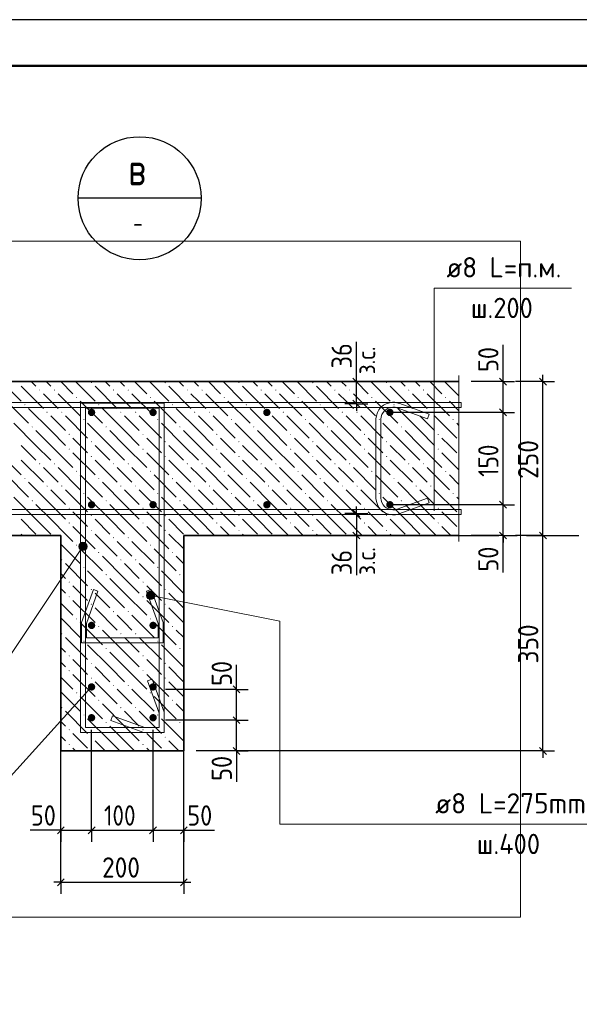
# Model space of a CAD drawing. Header units: millimetres. Extents: x 0 to 50412, y 0 to 35640.
# Tile 18 of 19: x 35356 to 42635, y 22843 to 35640. Entities that reach past the tile are written whole.
import ezdxf

# ---------------------------------------------------------------- set-up
doc = ezdxf.new("R2010")
doc.units = ezdxf.units.MM
doc.linetypes.add('______2', pattern=[324, 240, -84])
doc.linetypes.add('______5', pattern=[1320, 960, -120, 120, -120])
for name, color, linetype, lineweight in [('Standard', 7, 'Continuous', 25), ('ЖБ Стена верхний уровень', 7, 'Continuous', 35), ('Позиционная метка линия выноска', 7, 'Continuous', 13), ('Текст_ общее', 7, 'Continuous', 25)]:
    doc.layers.add(name, color=color, linetype=linetype, lineweight=lineweight)
for name, color, linetype, true_color in [('Оси', 7, '______5', 0x656565), ('Стена обрамление Г-обр.', 7, 'Continuous', 0xa0a0a0), ('Стена фоновая арматура У1', 7, '______2', 0xa0a0a0), ('Стена фоновая арматура Х1', 7, '______2', 0xa0a0a0), ('Стена фоновая затяжка С-обр.', 7, '______2', 0xa0a0a0), ('Стена Хомут', 7, '______2', 0xa0a0a0)]:
    doc.layers.add(name, color=color, linetype=linetype, true_color=true_color)
doc.layers.add('Размерная выноска', color=7, linetype='Continuous')
doc.styles.add('ISOCPEUR', font='txt')

msp = doc.modelspace()

# ---------------------------------------------------------------- hatches: boundary and pattern name
at = {"layer": 'ЖБ Стена верхний уровень', "linetype": 'Continuous', "lineweight": 18, "transparency": 33554687}
for points in [[(36280, 30923), (36288, 30930), (36296, 30923), (36288, 30915)], [(37240, 30923), (37248, 30930), (37256, 30923), (37248, 30915)], [(38200, 30923), (38208, 30930), (38216, 30923), (38208, 30915)], [(39160, 30923), (39168, 30930), (39176, 30923), (39168, 30915)], [(40120, 30923), (40128, 30930), (40136, 30923), (40128, 30915)], [(35608, 30827), (35616, 30834), (35624, 30827), (35616, 30819)], [(35800, 30827), (35808, 30834), (35816, 30827), (35808, 30819)], [(36088, 30731), (36096, 30738), (36104, 30731), (36096, 30723)], [(36568, 30827), (36576, 30834), (36584, 30827), (36576, 30819)], [(36760, 30827), (36768, 30834), (36776, 30827), (36768, 30819)], [(37048, 30731), (37056, 30738), (37064, 30731), (37056, 30723)], [(37528, 30827), (37536, 30834), (37544, 30827), (37536, 30819)], [(37720, 30827), (37728, 30834), (37736, 30827), (37728, 30819)], [(38008, 30731), (38016, 30738), (38024, 30731), (38016, 30723)], [(38488, 30827), (38496, 30834), (38504, 30827), (38496, 30819)], [(38680, 30827), (38688, 30834), (38696, 30827), (38688, 30819)], [(38968, 30731), (38976, 30738), (38984, 30731), (38976, 30723)], [(39448, 30827), (39456, 30834), (39464, 30827), (39456, 30819)], [(39640, 30827), (39648, 30834), (39656, 30827), (39648, 30819)], [(39928, 30731), (39936, 30738), (39944, 30731), (39936, 30723)], [(40408, 30827), (40416, 30834), (40424, 30827), (40416, 30819)], [(40600, 30827), (40608, 30834), (40616, 30827), (40608, 30819)], [(40888, 30731), (40896, 30738), (40904, 30731), (40896, 30723)], [(35416, 30635), (35424, 30642), (35432, 30635), (35424, 30627)], [(36376, 30635), (36384, 30642), (36392, 30635), (36384, 30627)], [(37336, 30635), (37344, 30642), (37352, 30635), (37344, 30627)], [(38296, 30635), (38304, 30642), (38312, 30635), (38304, 30627)], [(39256, 30635), (39264, 30642), (39272, 30635), (39264, 30627)], [(40216, 30635), (40224, 30642), (40232, 30635), (40224, 30627)], [(35704, 30539), (35712, 30546), (35720, 30539), (35712, 30531)], [(35896, 30539), (35904, 30546), (35912, 30539), (35904, 30531)], [(36664, 30539), (36672, 30546), (36680, 30539), (36672, 30531)], [(36856, 30539), (36864, 30546), (36872, 30539), (36864, 30531)], [(37624, 30539), (37632, 30546), (37640, 30539), (37632, 30531)], [(37816, 30539), (37824, 30546), (37832, 30539), (37824, 30531)], [(38584, 30539), (38592, 30546), (38600, 30539), (38592, 30531)], [(38776, 30539), (38784, 30546), (38792, 30539), (38784, 30531)], [(39544, 30539), (39552, 30546), (39560, 30539), (39552, 30531)], [(39736, 30539), (39744, 30546), (39752, 30539), (39744, 30531)], [(40504, 30539), (40512, 30546), (40520, 30539), (40512, 30531)], [(40696, 30539), (40704, 30546), (40712, 30539), (40704, 30531)], [(35512, 30347), (35520, 30354), (35528, 30347), (35520, 30339)], [(36184, 30443), (36192, 30450), (36200, 30443), (36192, 30435)], [(36472, 30347), (36480, 30354), (36488, 30347), (36480, 30339)], [(37144, 30443), (37152, 30450), (37160, 30443), (37152, 30435)], [(37432, 30347), (37440, 30354), (37448, 30347), (37440, 30339)], [(38104, 30443), (38112, 30450), (38120, 30443), (38112, 30435)], [(38392, 30347), (38400, 30354), (38408, 30347), (38400, 30339)], [(39064, 30443), (39072, 30450), (39080, 30443), (39072, 30435)], [(39352, 30347), (39360, 30354), (39368, 30347), (39360, 30339)], [(40024, 30443), (40032, 30450), (40040, 30443), (40032, 30435)], [(40312, 30347), (40320, 30354), (40328, 30347), (40320, 30339)], [(40984, 30443), (40992, 30450), (41000, 30443), (40992, 30435)], [(35992, 30251), (36000, 30258), (36008, 30251), (36000, 30243)], [(36952, 30251), (36960, 30258), (36968, 30251), (36960, 30243)], [(37912, 30251), (37920, 30258), (37928, 30251), (37920, 30243)], [(38872, 30251), (38880, 30258), (38888, 30251), (38880, 30243)], [(39832, 30251), (39840, 30258), (39848, 30251), (39840, 30243)], [(40792, 30251), (40800, 30258), (40808, 30251), (40800, 30243)], [(36280, 30155), (36288, 30162), (36296, 30155), (36288, 30147)], [(37240, 30155), (37248, 30162), (37256, 30155), (37248, 30147)], [(38200, 30155), (38208, 30162), (38216, 30155), (38208, 30147)], [(39160, 30155), (39168, 30162), (39176, 30155), (39168, 30147)], [(40120, 30155), (40128, 30162), (40136, 30155), (40128, 30147)], [(35992, 30059), (36000, 30066), (36008, 30059), (36000, 30051)], [(36280, 29963), (36288, 29970), (36296, 29963), (36288, 29955)], [(36952, 30059), (36960, 30066), (36968, 30059), (36960, 30051)], [(37240, 29963), (37248, 29970), (37256, 29963), (37248, 29955)], [(37912, 30059), (37920, 30066), (37928, 30059), (37920, 30051)], [(38200, 29963), (38208, 29970), (38216, 29963), (38208, 29955)], [(38872, 30059), (38880, 30066), (38888, 30059), (38880, 30051)], [(39160, 29963), (39168, 29970), (39176, 29963), (39168, 29955)], [(39832, 30059), (39840, 30066), (39848, 30059), (39840, 30051)], [(40120, 29963), (40128, 29970), (40136, 29963), (40128, 29955)], [(40792, 30059), (40800, 30066), (40808, 30059), (40800, 30051)], [(35608, 29867), (35616, 29874), (35624, 29867), (35616, 29859)], [(35800, 29867), (35808, 29874), (35816, 29867), (35808, 29859)], [(36568, 29867), (36576, 29874), (36584, 29867), (36576, 29859)], [(36760, 29867), (36768, 29874), (36776, 29867), (36768, 29859)], [(37528, 29867), (37536, 29874), (37544, 29867), (37536, 29859)], [(37720, 29867), (37728, 29874), (37736, 29867), (37728, 29859)], [(38488, 29867), (38496, 29874), (38504, 29867), (38496, 29859)], [(38680, 29867), (38688, 29874), (38696, 29867), (38688, 29859)], [(39448, 29867), (39456, 29874), (39464, 29867), (39456, 29859)], [(39640, 29867), (39648, 29874), (39656, 29867), (39648, 29859)], [(40408, 29867), (40416, 29874), (40424, 29867), (40416, 29859)], [(40600, 29867), (40608, 29874), (40616, 29867), (40608, 29859)], [(36088, 29771), (36096, 29778), (36104, 29771), (36096, 29763)], [(37048, 29771), (37056, 29778), (37064, 29771), (37056, 29763)], [(38008, 29771), (38016, 29778), (38024, 29771), (38016, 29763)], [(38968, 29771), (38976, 29778), (38984, 29771), (38976, 29763)], [(39928, 29771), (39936, 29778), (39944, 29771), (39936, 29763)], [(40888, 29771), (40896, 29778), (40904, 29771), (40896, 29763)], [(35416, 29675), (35424, 29682), (35432, 29675), (35424, 29667)], [(35704, 29579), (35712, 29586), (35720, 29579), (35712, 29571)], [(35896, 29579), (35904, 29586), (35912, 29579), (35904, 29571)], [(36376, 29675), (36384, 29682), (36392, 29675), (36384, 29667)], [(36664, 29579), (36672, 29586), (36680, 29579), (36672, 29571)], [(36856, 29579), (36864, 29586), (36872, 29579), (36864, 29571)], [(37336, 29675), (37344, 29682), (37352, 29675), (37344, 29667)], [(37624, 29579), (37632, 29586), (37640, 29579), (37632, 29571)], [(37816, 29579), (37824, 29586), (37832, 29579), (37824, 29571)], [(38296, 29675), (38304, 29682), (38312, 29675), (38304, 29667)], [(38584, 29579), (38592, 29586), (38600, 29579), (38592, 29571)], [(38776, 29579), (38784, 29586), (38792, 29579), (38784, 29571)], [(39256, 29675), (39264, 29682), (39272, 29675), (39264, 29667)], [(39544, 29579), (39552, 29586), (39560, 29579), (39552, 29571)], [(39736, 29579), (39744, 29586), (39752, 29579), (39744, 29571)], [(40216, 29675), (40224, 29682), (40232, 29675), (40224, 29667)], [(40504, 29579), (40512, 29586), (40520, 29579), (40512, 29571)], [(40696, 29579), (40704, 29586), (40712, 29579), (40704, 29571)], [(36184, 29483), (36192, 29490), (36200, 29483), (36192, 29475)], [(37144, 29483), (37152, 29490), (37160, 29483), (37152, 29475)], [(38104, 29483), (38112, 29490), (38120, 29483), (38112, 29475)], [(39064, 29483), (39072, 29490), (39080, 29483), (39072, 29475)], [(40024, 29483), (40032, 29490), (40040, 29483), (40032, 29475)], [(40984, 29483), (40992, 29490), (41000, 29483), (40992, 29475)], [(35512, 29387), (35520, 29394), (35528, 29387), (35520, 29379)], [(36472, 29387), (36480, 29394), (36488, 29387), (36480, 29379)], [(37432, 29387), (37440, 29394), (37448, 29387), (37440, 29379)], [(38392, 29387), (38400, 29394), (38408, 29387), (38400, 29379)], [(39352, 29387), (39360, 29394), (39368, 29387), (39360, 29379)], [(40312, 29387), (40320, 29394), (40328, 29387), (40320, 29379)], [(35992, 29291), (36000, 29298), (36008, 29291), (36000, 29283)], [(36280, 29195), (36288, 29202), (36296, 29195), (36288, 29187)], [(36952, 29291), (36960, 29298), (36968, 29291), (36960, 29283)], [(37240, 29195), (37248, 29202), (37256, 29195), (37248, 29187)], [(37912, 29291), (37920, 29298), (37928, 29291), (37920, 29283)], [(38200, 29195), (38208, 29202), (38216, 29195), (38208, 29187)], [(38872, 29291), (38880, 29298), (38888, 29291), (38880, 29283)], [(39160, 29195), (39168, 29202), (39176, 29195), (39168, 29187)], [(39832, 29291), (39840, 29298), (39848, 29291), (39840, 29283)], [(40120, 29195), (40128, 29202), (40136, 29195), (40128, 29187)], [(40792, 29291), (40800, 29298), (40808, 29291), (40800, 29283)], [(35992, 29099), (36000, 29106), (36008, 29099), (36000, 29091)], [(36952, 29099), (36960, 29106), (36968, 29099), (36960, 29091)], [(37912, 29099), (37920, 29106), (37928, 29099), (37920, 29091)], [(38872, 29099), (38880, 29106), (38888, 29099), (38880, 29091)], [(39832, 29099), (39840, 29106), (39848, 29099), (39840, 29091)], [(40792, 29099), (40800, 29106), (40808, 29099), (40800, 29091)], [(36280, 29003), (36288, 29010), (36296, 29003), (36288, 28995)], [(37240, 29003), (37248, 29010), (37256, 29003), (37248, 28995)], [(38200, 29003), (38208, 29010), (38216, 29003), (38208, 28995)], [(39160, 29003), (39168, 29010), (39176, 29003), (39168, 28995)], [(40120, 29003), (40128, 29010), (40136, 29003), (40128, 28995)], [(36088, 28811), (36096, 28818), (36104, 28811), (36096, 28803)], [(36568, 28907), (36576, 28914), (36584, 28907), (36576, 28899)], [(36760, 28907), (36768, 28914), (36776, 28907), (36768, 28899)], [(37048, 28811), (37056, 28818), (37064, 28811), (37056, 28803)], [(36376, 28715), (36384, 28722), (36392, 28715), (36384, 28707)], [(37336, 28715), (37344, 28722), (37352, 28715), (37344, 28707)], [(35896, 28619), (35904, 28626), (35912, 28619), (35904, 28611)], [(36664, 28619), (36672, 28626), (36680, 28619), (36672, 28611)], [(36856, 28619), (36864, 28626), (36872, 28619), (36864, 28611)], [(36184, 28523), (36192, 28530), (36200, 28523), (36192, 28515)], [(36472, 28427), (36480, 28434), (36488, 28427), (36480, 28419)], [(37144, 28523), (37152, 28530), (37160, 28523), (37152, 28515)], [(37432, 28427), (37440, 28434), (37448, 28427), (37440, 28419)], [(35992, 28331), (36000, 28338), (36008, 28331), (36000, 28323)], [(36952, 28331), (36960, 28338), (36968, 28331), (36960, 28323)], [(36280, 28235), (36288, 28242), (36296, 28235), (36288, 28227)], [(37240, 28235), (37248, 28242), (37256, 28235), (37248, 28227)], [(35992, 28139), (36000, 28146), (36008, 28139), (36000, 28131)], [(36280, 28043), (36288, 28050), (36296, 28043), (36288, 28035)], [(36952, 28139), (36960, 28146), (36968, 28139), (36960, 28131)], [(37240, 28043), (37248, 28050), (37256, 28043), (37248, 28035)], [(36568, 27947), (36576, 27954), (36584, 27947), (36576, 27939)], [(36760, 27947), (36768, 27954), (36776, 27947), (36768, 27939)], [(36088, 27851), (36096, 27858), (36104, 27851), (36096, 27843)], [(37048, 27851), (37056, 27858), (37064, 27851), (37056, 27843)], [(35896, 27659), (35904, 27666), (35912, 27659), (35904, 27651)], [(36376, 27755), (36384, 27762), (36392, 27755), (36384, 27747)], [(36664, 27659), (36672, 27666), (36680, 27659), (36672, 27651)], [(36856, 27659), (36864, 27666), (36872, 27659), (36864, 27651)], [(37336, 27755), (37344, 27762), (37352, 27755), (37344, 27747)], [(36184, 27563), (36192, 27570), (36200, 27563), (36192, 27555)], [(37144, 27563), (37152, 27570), (37160, 27563), (37152, 27555)], [(36472, 27467), (36480, 27474), (36488, 27467), (36480, 27459)], [(37432, 27467), (37440, 27474), (37448, 27467), (37440, 27459)], [(35992, 27371), (36000, 27378), (36008, 27371), (36000, 27363)], [(36280, 27275), (36288, 27282), (36296, 27275), (36288, 27267)], [(36952, 27371), (36960, 27378), (36968, 27371), (36960, 27363)], [(37240, 27275), (37248, 27282), (37256, 27275), (37248, 27267)], [(35992, 27179), (36000, 27186), (36008, 27179), (36000, 27171)], [(36952, 27179), (36960, 27186), (36968, 27179), (36960, 27171)], [(36280, 27083), (36288, 27090), (36296, 27083), (36288, 27075)], [(37240, 27083), (37248, 27090), (37256, 27083), (37248, 27075)], [(36088, 26891), (36096, 26898), (36104, 26891), (36096, 26883)], [(36568, 26987), (36576, 26994), (36584, 26987), (36576, 26979)], [(36760, 26987), (36768, 26994), (36776, 26987), (36768, 26979)], [(37048, 26891), (37056, 26898), (37064, 26891), (37056, 26883)], [(36376, 26795), (36384, 26802), (36392, 26795), (36384, 26787)], [(37336, 26795), (37344, 26802), (37352, 26795), (37344, 26787)], [(35896, 26699), (35904, 26706), (35912, 26699), (35904, 26691)], [(36664, 26699), (36672, 26706), (36680, 26699), (36672, 26691)], [(36856, 26699), (36864, 26706), (36872, 26699), (36864, 26691)], [(36184, 26603), (36192, 26610), (36200, 26603), (36192, 26595)], [(36472, 26507), (36480, 26514), (36488, 26507), (36480, 26499)], [(37144, 26603), (37152, 26610), (37160, 26603), (37152, 26595)], [(37432, 26507), (37440, 26514), (37448, 26507), (37440, 26499)], [(35992, 26411), (36000, 26418), (36008, 26411), (36000, 26403)], [(36952, 26411), (36960, 26418), (36968, 26411), (36960, 26403)], [(36280, 26315), (36288, 26322), (36296, 26315), (36288, 26307)], [(37240, 26315), (37248, 26322), (37256, 26315), (37248, 26307)], [(35992, 26219), (36000, 26226), (36008, 26219), (36000, 26211)], [(36952, 26219), (36960, 26226), (36968, 26219), (36960, 26211)]]:
    msp.add_hatch(color=7, dxfattribs=at).paths.add_polyline_path(points, flags=16)
at = {"layer": 'Позиционная метка линия выноска', "linetype": 'Continuous', "lineweight": 13, "transparency": 33554687}
for points in [[(36125, 28797), (36223, 28764), (36134, 28824)], [(36130, 28770), (36202, 28746), (36125, 28797)], [(36125, 28797), (36202, 28746), (36223, 28764)], [(36134, 28824), (36232, 28791), (36155, 28842)], [(36134, 28824), (36223, 28764), (36232, 28791)], [(36155, 28842), (36227, 28818), (36182, 28848)], [(36155, 28842), (36232, 28791), (36227, 28818)], [(36182, 28848), (36227, 28818), (36209, 28839)], [(36175, 28740), (36130, 28770), (36149, 28749)], [(36130, 28770), (36175, 28740), (36202, 28746)], [(37009, 28140), (37020, 28193), (37007, 28168)], [(37025, 28117), (37020, 28193), (37009, 28140)], [(37025, 28117), (37043, 28208), (37020, 28193)], [(37050, 28104), (37043, 28208), (37025, 28117)], [(37050, 28104), (37071, 28210), (37043, 28208)], [(37078, 28106), (37071, 28210), (37050, 28104)], [(37078, 28106), (37096, 28197), (37071, 28210)], [(37100, 28121), (37096, 28197), (37078, 28106)], [(37100, 28121), (37111, 28174), (37096, 28197)], [(37111, 28174), (37100, 28121), (37113, 28146)]]:
    msp.add_hatch(color=7, dxfattribs=at).paths.add_polyline_path(points)
at = {"layer": 'Стена обрамление Г-обр.', "linetype": 'Continuous', "lineweight": 13, "transparency": 33554687}
for points in [[(36339, 26968), (36335, 26986), (36325, 27002), (36309, 27012), (36291, 27016), (36272, 27012), (36257, 27002), (36246, 26986), (36243, 26968), (36246, 26949), (36257, 26934), (36272, 26923), (36291, 26920), (36309, 26923), (36325, 26934), (36335, 26949)], [(37139, 26968), (37135, 26986), (37125, 27002), (37109, 27012), (37091, 27016), (37072, 27012), (37057, 27002), (37046, 26986), (37043, 26968), (37046, 26949), (37057, 26934), (37072, 26923), (37091, 26920), (37109, 26923), (37125, 26934), (37135, 26949)]]:
    msp.add_hatch(color=7, dxfattribs=at).paths.add_polyline_path(points)
at = {"layer": 'Стена фоновая арматура Х1', "linetype": 'Continuous', "lineweight": 18, "transparency": 33554687}
for points in [[(36339, 30536), (36335, 30554), (36325, 30570), (36309, 30580), (36291, 30584), (36272, 30580), (36257, 30570), (36246, 30554), (36243, 30536), (36246, 30517), (36257, 30502), (36272, 30491), (36291, 30488), (36309, 30491), (36325, 30502), (36335, 30517)], [(37139, 30536), (37135, 30554), (37125, 30570), (37109, 30580), (37091, 30584), (37072, 30580), (37057, 30570), (37046, 30554), (37043, 30536), (37046, 30517), (37057, 30502), (37072, 30491), (37091, 30488), (37109, 30491), (37125, 30502), (37135, 30517)], [(38619, 30536), (38615, 30554), (38605, 30570), (38589, 30580), (38571, 30584), (38552, 30580), (38537, 30570), (38526, 30554), (38523, 30536), (38526, 30517), (38537, 30502), (38552, 30491), (38571, 30488), (38589, 30491), (38605, 30502), (38615, 30517)], [(40219, 30536), (40215, 30554), (40205, 30570), (40189, 30580), (40171, 30584), (40152, 30580), (40137, 30570), (40126, 30554), (40123, 30536), (40126, 30517), (40137, 30502), (40152, 30491), (40171, 30488), (40189, 30491), (40205, 30502), (40215, 30517)], [(36339, 29336), (36335, 29354), (36325, 29370), (36309, 29380), (36291, 29384), (36272, 29380), (36257, 29370), (36246, 29354), (36243, 29336), (36246, 29317), (36257, 29302), (36272, 29291), (36291, 29288), (36309, 29291), (36325, 29302), (36335, 29317)], [(37139, 29336), (37135, 29354), (37125, 29370), (37109, 29380), (37091, 29384), (37072, 29380), (37057, 29370), (37046, 29354), (37043, 29336), (37046, 29317), (37057, 29302), (37072, 29291), (37091, 29288), (37109, 29291), (37125, 29302), (37135, 29317)], [(38619, 29336), (38615, 29354), (38605, 29370), (38589, 29380), (38571, 29384), (38552, 29380), (38537, 29370), (38526, 29354), (38523, 29336), (38526, 29317), (38537, 29302), (38552, 29291), (38571, 29288), (38589, 29291), (38605, 29302), (38615, 29317)], [(40219, 29336), (40215, 29354), (40205, 29370), (40189, 29380), (40171, 29384), (40152, 29380), (40137, 29370), (40126, 29354), (40123, 29336), (40126, 29317), (40137, 29302), (40152, 29291), (40171, 29288), (40189, 29291), (40205, 29302), (40215, 29317)], [(36339, 27768), (36335, 27786), (36325, 27802), (36309, 27812), (36291, 27816), (36272, 27812), (36257, 27802), (36246, 27786), (36243, 27768), (36246, 27749), (36257, 27734), (36272, 27723), (36291, 27720), (36309, 27723), (36325, 27734), (36335, 27749)], [(37139, 27768), (37135, 27786), (37125, 27802), (37109, 27812), (37091, 27816), (37072, 27812), (37057, 27802), (37046, 27786), (37043, 27768), (37046, 27749), (37057, 27734), (37072, 27723), (37091, 27720), (37109, 27723), (37125, 27734), (37135, 27749)], [(36339, 26568), (36335, 26586), (36325, 26602), (36309, 26612), (36291, 26616), (36272, 26612), (36257, 26602), (36246, 26586), (36243, 26568), (36246, 26549), (36257, 26534), (36272, 26523), (36291, 26520), (36309, 26523), (36325, 26534), (36335, 26549)], [(37139, 26568), (37135, 26586), (37125, 26602), (37109, 26612), (37091, 26616), (37072, 26612), (37057, 26602), (37046, 26586), (37043, 26568), (37046, 26549), (37057, 26534), (37072, 26523), (37091, 26520), (37109, 26523), (37125, 26534), (37135, 26549)]]:
    msp.add_hatch(color=7, dxfattribs=at).paths.add_polyline_path(points)

# ---------------------------------------------------------------- linework, layer by layer
at = {"layer": 'Standard', "color": 7, "linetype": 'Continuous', "lineweight": 25, "transparency": 33554687}
for p, q in [((39781, 30891), (39691, 30981)), ((41688, 30891), (41598, 30981)), ((42206, 30891), (42116, 30981)), ((39781, 30603), (39691, 30693)), ((41688, 30491), (41598, 30581)), ((41688, 29291), (41598, 29381)), ((39691, 29269), (39781, 29179)), ((39691, 28981), (39781, 28891)), ((41688, 28891), (41598, 28981)), ((42206, 28891), (42116, 28981)), ((38221, 26891), (38131, 26981)), ((38221, 26491), (38131, 26581)), ((38221, 26091), (38131, 26181)), ((42206, 26091), (42116, 26181)), ((35846, 25060), (35936, 25150)), ((36246, 25060), (36336, 25150)), ((37046, 25060), (37136, 25150)), ((37446, 25060), (37536, 25150)), ((35846, 24384), (35936, 24474)), ((37446, 24384), (37536, 24474))]:
    msp.add_line(p, q, dxfattribs=at)
at = {"layer": 'Standard', "color": 7, "linetype": 'Continuous', "lineweight": -3, "transparency": 33554687}
for p, q in [((39736, 30936), (39736, 31026)), ((41643, 30936), (41643, 31026)), ((42161, 30936), (42161, 31026)), ((39736, 30936), (39586, 30936)), ((39736, 30936), (39886, 30936)), ((39736, 30648), (39736, 30936)), ((41643, 30936), (41493, 30936)), ((41643, 30936), (41793, 30936)), ((41643, 30536), (41643, 30936)), ((42161, 30936), (41803, 30936)), ((42161, 30936), (42011, 30936)), ((42161, 30936), (42311, 30936)), ((42161, 28936), (42161, 30936)), ((39736, 30648), (39586, 30648)), ((39736, 30648), (39886, 30648)), ((39736, 30648), (39736, 30558)), ((41643, 30536), (41493, 30536)), ((41643, 30536), (41793, 30536)), ((41643, 29336), (41643, 30536)), ((39736, 29224), (39736, 29314)), ((41643, 29336), (41493, 29336)), ((41643, 29336), (41793, 29336)), ((41643, 28936), (41643, 29336)), ((39736, 29224), (39586, 29224)), ((39736, 29224), (39886, 29224)), ((39736, 29224), (39736, 28936)), ((39736, 28936), (39586, 28936)), ((39736, 28936), (39886, 28936)), ((39736, 28936), (39736, 28846)), ((41643, 28936), (41493, 28936)), ((41643, 28936), (41793, 28936)), ((41643, 28936), (41643, 28846)), ((42161, 28936), (42011, 28936)), ((42161, 28936), (42311, 28936)), ((35891, 24429), (35891, 27176)), ((38176, 26936), (38176, 27026)), ((38176, 26936), (38026, 26936)), ((38176, 26936), (38326, 26936)), ((38176, 26536), (38176, 26936)), ((38176, 26536), (38026, 26536)), ((38176, 26536), (38326, 26536)), ((38176, 26136), (38176, 26536)), ((42161, 26136), (37651, 26136)), ((38176, 26136), (38026, 26136)), ((38176, 26136), (38326, 26136)), ((38176, 26136), (38176, 26046)), ((42161, 26136), (42011, 26136)), ((42161, 26136), (42311, 26136)), ((42161, 26136), (42161, 26046)), ((35891, 25105), (35891, 25255)), ((36291, 25105), (36291, 25255)), ((37091, 25105), (37091, 25255)), ((37491, 25105), (37491, 25255)), ((35891, 25105), (35801, 25105)), ((35891, 25105), (35891, 24955)), ((35891, 25105), (36291, 25105)), ((36291, 25105), (36291, 24955)), ((36291, 25105), (37091, 25105)), ((37091, 25105), (37091, 24955)), ((37091, 25105), (37491, 25105)), ((37491, 25105), (37491, 24955)), ((37491, 25105), (37491, 25105)), ((37491, 25105), (37581, 25105)), ((35891, 24429), (35891, 24579)), ((37491, 24429), (37491, 24579)), ((35891, 24429), (35801, 24429)), ((35891, 24429), (35891, 24279)), ((35891, 24429), (37491, 24429)), ((37491, 24429), (37491, 24279)), ((37491, 24429), (37581, 24429))]:
    msp.add_line(p, q, dxfattribs=at)
at = {"layer": 'Standard', "color": 7, "linetype": 'Continuous', "lineweight": 25, "transparency": 33554687}
msp.add_lwpolyline([(0, 0), (50400, 0), (50400, 35640), (0, 35640), (0, 0)], close=True, dxfattribs=at)
at = {"layer": 'Standard', "color": 7, "linetype": 'Continuous', "lineweight": 50, "transparency": 33554687}
msp.add_lwpolyline([(2400, 35040), (49800, 35040), (49800, 600), (2400, 600), (2400, 35040)], close=True, dxfattribs=at)
at = {"layer": 'Standard', "color": 254, "linetype": 'Continuous', "lineweight": 18, "true_color": 0xc4c4ff, "transparency": 33554687}
msp.add_lwpolyline([(31142, 23975), (41868, 23975), (41868, 32762), (31142, 32762), (31142, 23975)], dxfattribs=at)
at = {"layer": 'Standard', "color": 7, "linetype": 'Continuous', "lineweight": -3, "transparency": 33554687}
for points in [[(41643, 30936), (41622, 30936), (41622, 30936), (41228, 30936)], [(41643, 30536), (41622, 30536), (41622, 30536), (40129, 30536)], [(41643, 29336), (41622, 29336), (41622, 29336), (41622, 29336), (41622, 29336), (40129, 29336)], [(41643, 28936), (41622, 28936), (41622, 28936), (41622, 28936), (41622, 28936), (41228, 28936)], [(42161, 28936), (42140, 28936), (42140, 28936), (41803, 28936)], [(42161, 26136), (42161, 27296), (42161, 27296), (42161, 28936)], [(37491, 24429), (37491, 25869), (37491, 25869), (37491, 27176)], [(38176, 26936), (38155, 26936), (38155, 26936), (37251, 26936)], [(38176, 26536), (38155, 26536), (38155, 26536), (37251, 26536)], [(36291, 25105), (36291, 25126), (36291, 25126), (36291, 25126), (36291, 25126), (36291, 26017), (36291, 26017), (36291, 26408)], [(37091, 25105), (37091, 25126), (37091, 25126), (37091, 26408)], [(38176, 26136), (38155, 26136), (38155, 26136), (37894, 26136)], [(35891, 25105), (35891, 25126), (35891, 25126), (35891, 25126), (35891, 25126), (35891, 25587), (35891, 25587), (35891, 25976)]]:
    msp.add_lwpolyline(points, dxfattribs=at)
at = {"layer": 'ЖБ Стена верхний уровень', "color": 7, "linetype": 'Continuous', "lineweight": 35, "transparency": 33554687}
for p, q in [((41068, 30936), (31942, 30936)), ((31942, 28936), (35889, 28936)), ((35889, 28936), (35891, 26136)), ((37491, 26136), (37489, 28936)), ((37489, 28936), (41068, 28936)), ((35891, 26136), (37491, 26136))]:
    msp.add_line(p, q, dxfattribs=at)
at = {"layer": 'ЖБ Стена верхний уровень', "color": 9, "linetype": 'Continuous', "lineweight": 18, "true_color": 0xc7c7c7, "transparency": 33554687}
for p, q in [((35123, 30936), (35376, 30683)), ((35376, 30875), (35664, 30587)), ((35507, 30936), (35568, 30875)), ((35699, 30936), (35760, 30875)), ((35891, 30936), (36048, 30779)), ((36083, 30936), (36336, 30683)), ((36336, 30875), (36624, 30587)), ((36467, 30936), (36528, 30875)), ((36659, 30936), (36720, 30875)), ((36851, 30936), (37008, 30779)), ((37043, 30936), (37296, 30683)), ((37296, 30875), (37584, 30587)), ((37427, 30936), (37488, 30875)), ((37619, 30936), (37680, 30875)), ((37811, 30936), (37968, 30779)), ((38003, 30936), (38256, 30683)), ((38256, 30875), (38544, 30587)), ((38387, 30936), (38448, 30875)), ((38579, 30936), (38640, 30875)), ((38771, 30936), (38928, 30779)), ((38963, 30936), (39216, 30683)), ((39216, 30875), (39504, 30587)), ((39347, 30936), (39408, 30875)), ((39539, 30936), (39600, 30875)), ((39731, 30936), (39888, 30779)), ((39923, 30936), (40176, 30683)), ((40176, 30875), (40464, 30587)), ((40307, 30936), (40368, 30875)), ((40499, 30936), (40560, 30875)), ((40691, 30936), (40848, 30779)), ((40883, 30936), (41068, 30750)), ((35760, 30683), (35664, 30779)), ((35856, 30779), (36144, 30491)), ((36720, 30683), (36624, 30779)), ((36816, 30779), (37104, 30491)), ((37680, 30683), (37584, 30779)), ((37776, 30779), (38064, 30491)), ((38640, 30683), (38544, 30779)), ((38736, 30779), (39024, 30491)), ((39600, 30683), (39504, 30779)), ((39696, 30779), (39984, 30491)), ((40560, 30683), (40464, 30779)), ((40656, 30779), (40944, 30491)), ((35184, 30683), (35472, 30395)), ((35760, 30299), (35472, 30587)), ((35856, 30587), (35760, 30683)), ((36144, 30683), (36432, 30395)), ((36720, 30299), (36432, 30587)), ((36816, 30587), (36720, 30683)), ((37104, 30683), (37392, 30395)), ((37680, 30299), (37392, 30587)), ((37776, 30587), (37680, 30683)), ((38064, 30683), (38352, 30395)), ((38640, 30299), (38352, 30587)), ((38736, 30587), (38640, 30683)), ((39024, 30683), (39312, 30395)), ((39600, 30299), (39312, 30587)), ((39696, 30587), (39600, 30683)), ((39984, 30683), (40272, 30395)), ((40560, 30299), (40272, 30587)), ((40656, 30587), (40560, 30683)), ((40944, 30683), (41068, 30558)), ((35760, 30491), (35952, 30299)), ((35952, 30491), (36240, 30203)), ((36720, 30491), (36912, 30299)), ((36912, 30491), (37200, 30203)), ((37680, 30491), (37872, 30299)), ((37872, 30491), (38160, 30203)), ((38640, 30491), (38832, 30299)), ((38832, 30491), (39120, 30203)), ((39600, 30491), (39792, 30299)), ((39792, 30491), (40080, 30203)), ((40560, 30491), (40752, 30299)), ((40752, 30491), (41040, 30203)), ((35568, 30107), (35280, 30395)), ((36528, 30107), (36240, 30395)), ((37488, 30107), (37200, 30395)), ((38448, 30107), (38160, 30395)), ((39408, 30107), (39120, 30395)), ((40368, 30107), (40080, 30395)), ((41068, 30366), (41040, 30395)), ((35568, 30299), (35760, 30107)), ((35760, 30299), (35952, 30107)), ((36144, 30107), (36048, 30203)), ((36528, 30299), (36720, 30107)), ((36720, 30299), (36912, 30107)), ((37104, 30107), (37008, 30203)), ((37488, 30299), (37680, 30107)), ((37680, 30299), (37872, 30107)), ((38064, 30107), (37968, 30203)), ((38448, 30299), (38640, 30107)), ((38640, 30299), (38832, 30107)), ((39024, 30107), (38928, 30203)), ((39408, 30299), (39600, 30107)), ((39600, 30299), (39792, 30107)), ((39984, 30107), (39888, 30203)), ((40368, 30299), (40560, 30107)), ((40560, 30299), (40752, 30107)), ((40944, 30107), (40848, 30203)), ((35376, 30107), (35568, 29915)), ((35568, 30107), (35760, 29915)), ((35760, 30107), (36048, 29819)), ((36240, 30011), (36144, 30107)), ((36336, 30107), (36528, 29915)), ((36528, 30107), (36720, 29915)), ((36720, 30107), (37008, 29819)), ((37200, 30011), (37104, 30107)), ((37296, 30107), (37488, 29915)), ((37488, 30107), (37680, 29915)), ((37680, 30107), (37968, 29819)), ((38160, 30011), (38064, 30107)), ((38256, 30107), (38448, 29915)), ((38448, 30107), (38640, 29915)), ((38640, 30107), (38928, 29819)), ((39120, 30011), (39024, 30107)), ((39216, 30107), (39408, 29915)), ((39408, 30107), (39600, 29915)), ((39600, 30107), (39888, 29819)), ((40080, 30011), (39984, 30107)), ((40176, 30107), (40368, 29915)), ((40368, 30107), (40560, 29915)), ((40560, 30107), (40848, 29819)), ((41040, 30011), (40944, 30107)), ((35088, 30011), (35376, 29723)), ((36048, 30011), (36336, 29723)), ((37008, 30011), (37296, 29723)), ((37968, 30011), (38256, 29723)), ((38928, 30011), (39216, 29723)), ((39888, 30011), (40176, 29723)), ((40848, 30011), (41068, 29790)), ((35376, 29915), (35664, 29627)), ((35760, 29723), (35664, 29819)), ((35856, 29819), (36144, 29531)), ((36336, 29915), (36624, 29627)), ((36720, 29723), (36624, 29819)), ((36816, 29819), (37104, 29531)), ((37296, 29915), (37584, 29627)), ((37680, 29723), (37584, 29819)), ((37776, 29819), (38064, 29531)), ((38256, 29915), (38544, 29627)), ((38640, 29723), (38544, 29819)), ((38736, 29819), (39024, 29531)), ((39216, 29915), (39504, 29627)), ((39600, 29723), (39504, 29819)), ((39696, 29819), (39984, 29531)), ((40176, 29915), (40464, 29627)), ((40560, 29723), (40464, 29819)), ((40656, 29819), (40944, 29531)), ((35184, 29723), (35472, 29435)), ((35856, 29627), (35760, 29723)), ((36144, 29723), (36432, 29435)), ((36816, 29627), (36720, 29723)), ((37104, 29723), (37392, 29435)), ((37776, 29627), (37680, 29723)), ((38064, 29723), (38352, 29435)), ((38736, 29627), (38640, 29723)), ((39024, 29723), (39312, 29435)), ((39696, 29627), (39600, 29723)), ((39984, 29723), (40272, 29435)), ((40656, 29627), (40560, 29723)), ((40944, 29723), (41068, 29598)), ((35760, 29339), (35472, 29627)), ((36720, 29339), (36432, 29627)), ((37680, 29339), (37392, 29627)), ((38640, 29339), (38352, 29627)), ((39600, 29339), (39312, 29627)), ((40560, 29339), (40272, 29627)), ((35568, 29147), (35280, 29435)), ((35760, 29531), (35952, 29339)), ((35952, 29531), (36240, 29243)), ((36528, 29147), (36240, 29435)), ((36720, 29531), (36912, 29339)), ((36912, 29531), (37200, 29243)), ((37488, 29147), (37200, 29435)), ((37680, 29531), (37872, 29339)), ((37872, 29531), (38160, 29243)), ((38448, 29147), (38160, 29435)), ((38640, 29531), (38832, 29339)), ((38832, 29531), (39120, 29243)), ((39408, 29147), (39120, 29435)), ((39600, 29531), (39792, 29339)), ((39792, 29531), (40080, 29243)), ((40368, 29147), (40080, 29435)), ((40560, 29531), (40752, 29339)), ((40752, 29531), (41040, 29243)), ((41068, 29406), (41040, 29435)), ((35568, 29339), (35760, 29147)), ((35760, 29339), (35952, 29147)), ((36528, 29339), (36720, 29147)), ((36720, 29339), (36912, 29147)), ((37488, 29339), (37680, 29147)), ((37680, 29339), (37872, 29147)), ((38448, 29339), (38640, 29147)), ((38640, 29339), (38832, 29147)), ((39408, 29339), (39600, 29147)), ((39600, 29339), (39792, 29147)), ((40368, 29339), (40560, 29147)), ((40560, 29339), (40752, 29147)), ((36144, 29147), (36048, 29243)), ((37104, 29147), (37008, 29243)), ((38064, 29147), (37968, 29243)), ((39024, 29147), (38928, 29243)), ((39984, 29147), (39888, 29243)), ((40944, 29147), (40848, 29243)), ((35376, 29147), (35568, 28955)), ((35568, 29147), (35760, 28955)), ((35760, 29147), (35971, 28936)), ((36048, 29051), (36163, 28936)), ((36240, 29051), (36144, 29147)), ((36336, 29147), (36528, 28955)), ((36528, 29147), (36720, 28955)), ((36720, 29147), (36931, 28936)), ((37008, 29051), (37123, 28936)), ((37200, 29051), (37104, 29147)), ((37296, 29147), (37488, 28955)), ((37488, 29147), (37680, 28955)), ((37680, 29147), (37891, 28936)), ((37968, 29051), (38083, 28936)), ((38160, 29051), (38064, 29147)), ((38256, 29147), (38448, 28955)), ((38448, 29147), (38640, 28955)), ((38640, 29147), (38851, 28936)), ((38928, 29051), (39043, 28936)), ((39120, 29051), (39024, 29147)), ((39216, 29147), (39408, 28955)), ((39408, 29147), (39600, 28955)), ((39600, 29147), (39811, 28936)), ((39888, 29051), (40003, 28936)), ((40080, 29051), (39984, 29147)), ((40176, 29147), (40368, 28955)), ((40368, 29147), (40560, 28955)), ((40560, 29147), (40771, 28936)), ((40848, 29051), (40963, 28936)), ((41040, 29051), (40944, 29147)), ((35376, 28955), (35395, 28936)), ((35971, 28936), (36048, 28859)), ((36163, 28936), (36336, 28763)), ((36336, 28955), (36355, 28936)), ((36355, 28936), (36624, 28667)), ((36931, 28936), (37008, 28859)), ((37123, 28936), (37296, 28763)), ((37296, 28955), (37315, 28936)), ((37315, 28936), (37489, 28761)), ((38256, 28955), (38275, 28936)), ((39216, 28955), (39235, 28936)), ((40176, 28955), (40195, 28936)), ((35889, 28825), (36144, 28571)), ((36720, 28763), (36624, 28859)), ((36816, 28859), (37104, 28571)), ((36144, 28763), (36432, 28475)), ((36720, 28379), (36432, 28667)), ((36816, 28667), (36720, 28763)), ((37104, 28763), (37392, 28475)), ((37489, 28569), (37392, 28667)), ((35952, 28571), (36240, 28283)), ((36720, 28571), (36912, 28379)), ((36912, 28571), (37200, 28283)), ((35889, 28441), (35952, 28379)), ((36528, 28187), (36240, 28475)), ((37488, 28187), (37200, 28475)), ((36144, 28187), (36048, 28283)), ((36528, 28379), (36720, 28187)), ((36720, 28379), (36912, 28187)), ((37104, 28187), (37008, 28283)), ((37488, 28379), (37489, 28377)), ((35890, 28249), (35952, 28187)), ((36240, 28091), (36144, 28187)), ((36336, 28187), (36528, 27995)), ((36528, 28187), (36720, 27995)), ((36720, 28187), (37008, 27899)), ((37200, 28091), (37104, 28187)), ((37296, 28187), (37488, 27995)), ((37488, 28187), (37490, 28185)), ((35890, 28057), (36048, 27899)), ((36048, 28091), (36336, 27803)), ((37008, 28091), (37296, 27803)), ((36336, 27995), (36624, 27707)), ((36720, 27803), (36624, 27899)), ((36816, 27899), (37104, 27611)), ((37296, 27995), (37490, 27801)), ((35890, 27865), (36144, 27611)), ((36144, 27803), (36432, 27515)), ((36816, 27707), (36720, 27803)), ((37104, 27803), (37392, 27515)), ((36720, 27419), (36432, 27707)), ((37490, 27609), (37392, 27707)), ((35952, 27611), (36240, 27323)), ((36528, 27227), (36240, 27515)), ((36720, 27611), (36912, 27419)), ((36912, 27611), (37200, 27323)), ((37488, 27227), (37200, 27515)), ((35890, 27481), (35952, 27419)), ((36528, 27419), (36720, 27227)), ((36720, 27419), (36912, 27227)), ((37488, 27419), (37490, 27416)), ((35890, 27288), (35952, 27227)), ((36144, 27227), (36048, 27323)), ((37104, 27227), (37008, 27323)), ((36048, 27131), (36336, 26843)), ((36240, 27131), (36144, 27227)), ((36336, 27227), (36528, 27035)), ((36528, 27227), (36720, 27035)), ((36720, 27227), (37008, 26939)), ((37008, 27131), (37296, 26843)), ((37200, 27131), (37104, 27227)), ((37296, 27227), (37488, 27035)), ((37488, 27227), (37490, 27224)), ((35890, 27096), (36048, 26939)), ((36336, 27035), (36624, 26747)), ((37296, 27035), (37490, 26840)), ((35890, 26904), (36144, 26651)), ((36720, 26843), (36624, 26939)), ((36816, 26939), (37104, 26651)), ((36144, 26843), (36432, 26555)), ((36720, 26459), (36432, 26747)), ((36816, 26747), (36720, 26843)), ((37104, 26843), (37392, 26555)), ((37490, 26648), (37392, 26747)), ((35952, 26651), (36240, 26363)), ((36720, 26651), (36912, 26459)), ((36912, 26651), (37200, 26363)), ((35890, 26520), (35952, 26459)), ((36528, 26267), (36240, 26555)), ((37488, 26267), (37200, 26555)), ((36144, 26267), (36048, 26363)), ((36528, 26459), (36720, 26267)), ((36720, 26459), (36912, 26267)), ((37104, 26267), (37008, 26363)), ((37488, 26459), (37490, 26456)), ((35890, 26328), (35952, 26267)), ((36240, 26171), (36144, 26267)), ((36336, 26267), (36467, 26136)), ((36528, 26267), (36659, 26136)), ((36720, 26267), (36851, 26136)), ((37200, 26171), (37104, 26267)), ((37296, 26267), (37427, 26136)), ((37488, 26267), (37491, 26264)), ((35891, 26136), (35891, 26136)), ((36048, 26171), (36083, 26136)), ((37008, 26171), (37043, 26136))]:
    msp.add_line(p, q, dxfattribs=at)
at = {"layer": 'Оси', "color": 8, "linetype": '______5', "lineweight": -3, "transparency": 33554687}
msp.add_line((40628, 28936), (42628, 28936), dxfattribs=at)
at = {"layer": 'Позиционная метка линия выноска', "color": 7, "linetype": 'Continuous', "lineweight": 13, "transparency": 33554687}
for p, q in [((36134, 28824), (36134, 28824)), ((36209, 28839), (36209, 28839)), ((36149, 28749), (36149, 28749)), ((36223, 28764), (36223, 28764)), ((37007, 28168), (37007, 28168)), ((37071, 28210), (37071, 28210)), ((37050, 28104), (37050, 28104)), ((37113, 28146), (37113, 28146))]:
    msp.add_line(p, q, dxfattribs=at)
for points in [[(40747, 29256), (40747, 32149), (42533, 32149)], [(32200, 26790), (34839, 26790), (36179, 28794)], [(43058, 25182), (38738, 25182), (38738, 27822), (37060, 28157)], [(36291, 26968), (34951, 25492), (31991, 25492)]]:
    msp.add_lwpolyline(points, dxfattribs=at)
for centre in [(36179, 28794), (37060, 28157)]:
    msp.add_circle(centre, 54, dxfattribs=at)
at = {"layer": 'Размерная выноска', "color": 7, "linetype": 'Continuous', "lineweight": -3, "transparency": 33554687}
for p, q in [((39736, 30936), (39736, 31452)), ((41643, 30936), (41643, 31416)), ((39736, 28936), (39736, 28419)), ((41643, 28456), (41643, 28936)), ((38176, 26936), (38176, 27256)), ((38176, 26136), (38176, 25736)), ((35891, 25105), (35491, 25105)), ((37491, 25105), (37891, 25105))]:
    msp.add_line(p, q, dxfattribs=at)
at = {"layer": 'Размерная выноска', "color": 7, "linetype": 'Continuous', "lineweight": 13, "transparency": 33554687}
msp.add_line((41068, 31016), (41068, 28856), dxfattribs=at)
at = {"layer": 'Стена фоновая арматура У1', "color": 7, "linetype": 'Continuous', "lineweight": 13, "transparency": 33554687}
for points in [[(31910, 30664), (41100, 30664), (41100, 30600), (31910, 30600), (31910, 30664)], [(31910, 29272), (41100, 29272), (41100, 29208), (31910, 29208), (31910, 29272)]]:
    msp.add_lwpolyline(points, dxfattribs=at)
at = {"layer": 'Стена фоновая затяжка С-обр.', "color": 98, "linetype": 'Continuous', "lineweight": 13, "true_color": 0x005000, "transparency": 33554687}
for points in [[(40659, 30452), (40267, 30594), (40260, 30597), (40254, 30598), (40248, 30600), (40241, 30601), (40235, 30602), (40228, 30603), (40221, 30603), (40215, 30604), (40207, 30604), (40178, 30600), (40149, 30590), (40122, 30575), (40100, 30557), (40082, 30535), (40067, 30508), (40057, 30479), (40053, 30450), (40053, 29422), (40057, 29393), (40067, 29363), (40082, 29336), (40100, 29315), (40122, 29296), (40149, 29281), (40178, 29272), (40207, 29268), (40215, 29268), (40221, 29268), (40228, 29268), (40235, 29269), (40241, 29270), (40248, 29271), (40254, 29273), (40260, 29275), (40267, 29277), (40659, 29420), (40681, 29359), (40288, 29216), (40279, 29214), (40270, 29211), (40261, 29209), (40252, 29207), (40243, 29206), (40234, 29205), (40225, 29204), (40216, 29204), (40203, 29204), (40164, 29209), (40123, 29223), (40086, 29243), (40055, 29269), (40029, 29300), (40008, 29337), (39995, 29378), (39989, 29417), (39989, 30454), (39995, 30493), (40008, 30534), (40029, 30571), (40055, 30602), (40086, 30628), (40123, 30649), (40164, 30662), (40203, 30668), (40216, 30668), (40225, 30667), (40234, 30667), (40243, 30666), (40252, 30664), (40261, 30662), (40270, 30660), (40279, 30658), (40288, 30655), (40681, 30512), (40659, 30452)], [(37067, 28232), (37223, 27804), (37223, 27541), (36159, 27541), (36159, 27804), (36314, 28232), (36374, 28211), (36223, 27793), (36223, 27605), (37159, 27605), (37159, 27793), (37007, 28211), (37067, 28232)]]:
    msp.add_lwpolyline(points, dxfattribs=at)
at = {"layer": 'Стена Хомут', "color": 36, "linetype": 'Continuous', "lineweight": 13, "true_color": 0x6e3c1e, "transparency": 33554687}
msp.add_lwpolyline([(37079, 27067), (37235, 26639), (37235, 26376), (36147, 26376), (36147, 30656), (37235, 30656), (37235, 26376), (36971, 26376), (36543, 26531), (36565, 26592), (36982, 26440), (37171, 26440), (37171, 30592), (36211, 30592), (36211, 26440), (37171, 26440), (37171, 26628), (37019, 27045), (37079, 27067)], dxfattribs=at)
at = {"layer": 'Текст_ общее', "color": 7, "linetype": 'Continuous', "lineweight": -3, "transparency": 33554687}
msp.add_line((37716, 33319), (36116, 33319), dxfattribs=at)
msp.add_circle((36916, 33319), 800, dxfattribs=at)

# ---------------------------------------------------------------- texts
at = {"layer": 'Standard', "color": 7, "linetype": 'Continuous', "lineweight": 25, "transparency": 33554687, "char_height": 264, "attachment_point": 7, "rotation": 90, "style": 'ISOCPEUR'}
for s, insert, width in [('\\W0.87;36', (39676, 31107), 484.72), ('\\W0.87;50', (41583, 31061), 484.72), ('\\W0.83;150', (41583, 29698), 610.3), ('\\W0.91;250', (42101, 29672), 674.39), ('\\W0.87;50', (41583, 28467), 484.73), ('\\W0.87;36', (39676, 28421), 484.73), ('\\W0.91;350', (42101, 27272), 674.39), ('\\W0.87;50', (38116, 26981), 484.71), ('\\W0.87;50', (38116, 25747), 484.71)]:
    msp.add_mtext(s, dxfattribs=dict(at, insert=insert, width=width))
at = {"layer": 'Standard', "color": 7, "linetype": 'Continuous', "lineweight": 18, "transparency": 33554687, "char_height": 240, "width": 551.93, "attachment_point": 7, "rotation": 90, "style": 'ISOCPEUR'}
for insert in [(39980, 31030), (39980, 28422)]:
    msp.add_mtext('\\W0.90;з.с.', dxfattribs=dict(at, insert=insert))
at = {"layer": 'Standard', "color": 7, "linetype": 'Continuous', "lineweight": 25, "transparency": 33554687, "char_height": 264, "attachment_point": 7, "style": 'ISOCPEUR'}
for s, insert, width in [('\\W0.87;50', (35502, 25165), 484.71), ('\\W0.83;100', (36453, 25165), 610.28), ('\\W0.87;50', (37536, 25165), 484.71), ('\\W0.91;200', (36427, 24489), 674.39)]:
    msp.add_mtext(s, dxfattribs=dict(at, insert=insert, width=width))
at = {"layer": 'Стена фоновая арматура У1', "color": 7, "linetype": 'Continuous', "lineweight": 13, "transparency": 33554687, "char_height": 264, "attachment_point": 7, "style": 'ISOCPEUR'}
for s, insert, width in [('\\W0.97;ø8 L=п.м. ', (40907, 32290), 1790.23), ('\\W0.95;ш.200 ', (41224, 31762), 1154.56)]:
    msp.add_mtext(s, dxfattribs=dict(at, insert=insert, width=width))
at = {"layer": 'Стена фоновая затяжка С-обр.', "color": 7, "linetype": 'Continuous', "lineweight": 13, "transparency": 33554687, "char_height": 264, "attachment_point": 7, "style": 'ISOCPEUR'}
for s, insert, width in [('\\W0.98;ø8 L=275mm ', (40760, 25323), 2266.23), ('\\W0.95;ш.400 ', (41301, 24795), 1181.17)]:
    msp.add_mtext(s, dxfattribs=dict(at, insert=insert, width=width))
at = {"layer": 'Текст_ общее', "color": 7, "linetype": 'Continuous', "lineweight": 35, "transparency": 33554687, "insert": (36769, 33487), "char_height": 420, "width": 456.97, "attachment_point": 7, "style": 'ISOCPEUR'}
msp.add_mtext('\\W0.78;в', dxfattribs=at)
at = {"layer": 'Текст_ общее', "color": 7, "linetype": 'Continuous', "lineweight": 18, "transparency": 33554687, "insert": (36830, 32877), "char_height": 240, "width": 261.12, "attachment_point": 7, "style": 'ISOCPEUR'}
msp.add_mtext('\\W0.78;-', dxfattribs=at)

doc.saveas('drawing.dxf')
